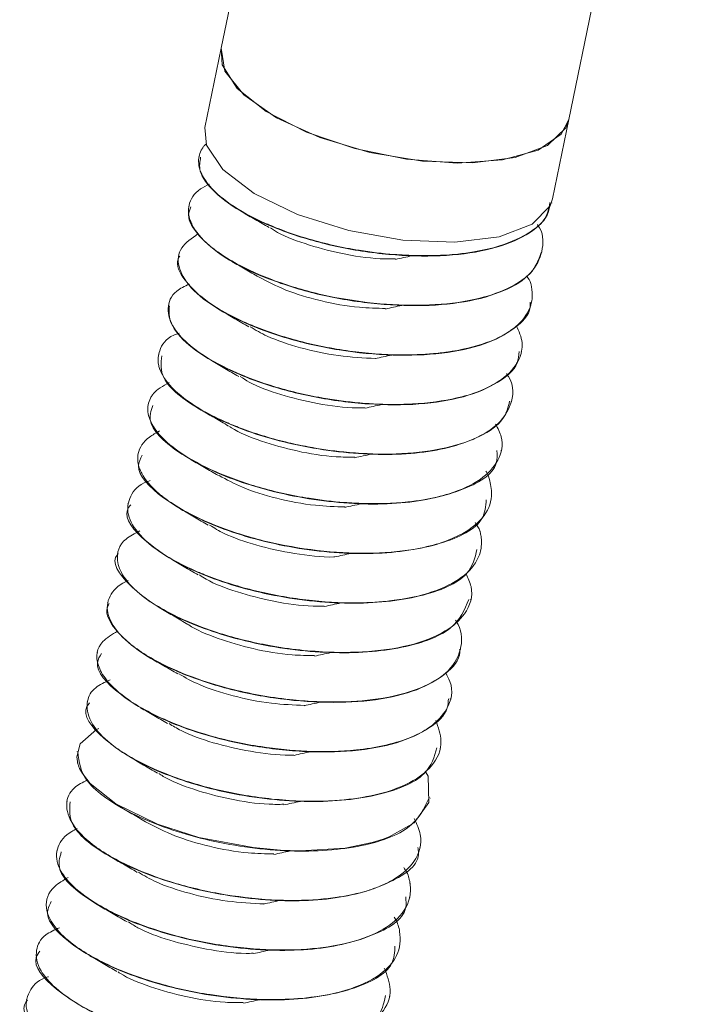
# Model space of a CAD drawing. Header units: millimetres. Extents: x -172 to 1038, y -1779 to -162.
# Tile 12 of 63: x 111 to 126, y -1180 to -1158. Entities that reach past the tile are written whole.
import ezdxf

# ---------------------------------------------------------------- set-up
doc = ezdxf.new("R2010")
doc.units = ezdxf.units.MM

msp = doc.modelspace()

# ---------------------------------------------------------------- linework, layer by layer
at = {"color": 7, "linetype": 'Continuous', "lineweight": 15}
for p, q in [((123.747, -1160.42), (126.462, -1147.154)), ((116.806, -1154.438), (115.91, -1158.816)), ((115.91, -1158.816), (115.544, -1160.605)), ((123.381, -1162.209), (123.747, -1160.42)), ((115.411, -1161.256), (115.409, -1161.265)), ((115.182, -1162.374), (115.18, -1162.383)), ((123.361, -1162.31), (123.363, -1162.301)), ((114.953, -1163.492), (114.951, -1163.501)), ((123.132, -1163.428), (123.134, -1163.419)), ((114.724, -1164.61), (114.722, -1164.619)), ((122.903, -1164.546), (122.905, -1164.537)), ((114.496, -1165.728), (114.494, -1165.737)), ((122.674, -1165.664), (122.676, -1165.655)), ((114.267, -1166.846), (114.265, -1166.855)), ((122.446, -1166.781), (122.448, -1166.773)), ((114.038, -1167.964), (114.036, -1167.972)), ((122.217, -1167.9), (122.219, -1167.891)), ((113.809, -1169.082), (113.808, -1169.09)), ((121.988, -1169.017), (121.99, -1169.008)), ((113.581, -1170.2), (113.579, -1170.209)), ((121.759, -1170.135), (121.761, -1170.127)), ((113.352, -1171.318), (113.35, -1171.326)), ((121.531, -1171.253), (121.532, -1171.244)), ((113.123, -1172.436), (113.121, -1172.444)), ((121.302, -1172.372), (121.304, -1172.362)), ((112.894, -1173.554), (112.892, -1173.562)), ((121.073, -1173.489), (121.075, -1173.48)), ((120.844, -1174.607), (120.846, -1174.598)), ((112.665, -1174.672), (112.664, -1174.681)), ((120.616, -1175.725), (120.617, -1175.716)), ((112.437, -1175.789), (112.435, -1175.799)), ((120.387, -1176.844), (120.389, -1176.834)), ((112.208, -1176.908), (112.206, -1176.917)), ((120.158, -1177.962), (120.16, -1177.952)), ((111.979, -1178.025), (111.977, -1178.034)), ((119.929, -1179.079), (119.931, -1179.07)), ((111.75, -1179.143), (111.749, -1179.152)), ((119.701, -1180.197), (119.702, -1180.188)), ((111.522, -1180.261), (111.52, -1180.27))]:
    msp.add_line(p, q, dxfattribs=at)
at = {"color": 7, "linetype": 'Continuous', "lineweight": 15, "flags": 128}
for points in [[(115.91, -1158.816), (115.909, -1158.819), (115.991, -1159.331), (116.42, -1159.869), (117.156, -1160.384), (118.134, -1160.829), (119.264, -1161.166), (120.446, -1161.363), (121.572, -1161.402), (122.54, -1161.28), (123.264, -1161.008), (123.677, -1160.611), (123.747, -1160.42)], [(115.91, -1158.816), (115.935, -1159.191), (116.271, -1159.723), (116.922, -1160.244), (117.832, -1160.711), (118.919, -1161.08), (120.087, -1161.319), (121.232, -1161.407), (122.253, -1161.336), (123.058, -1161.113), (123.576, -1160.756), (123.747, -1160.42)], [(115.544, -1160.605), (115.575, -1160.999), (115.945, -1161.553), (116.653, -1162.093), (117.632, -1162.567), (118.787, -1162.928), (120.008, -1163.144), (121.175, -1163.192), (122.178, -1163.068), (122.919, -1162.784), (123.328, -1162.367), (123.381, -1162.209)], [(120.511, -1175.114), (120.578, -1175.226), (120.589, -1175.819), (120.257, -1176.277), (119.698, -1176.597), (119.564, -1176.648), (119.314, -1176.725), (118.701, -1176.848), (117.692, -1176.909), (117.244, -1176.894), (116.629, -1176.838), (115.407, -1176.607), (114.471, -1176.307), (113.538, -1175.854), (112.954, -1175.394), (112.78, -1175.17), (112.719, -1175.054), (112.695, -1174.994), (112.684, -1174.964), (112.68, -1174.949), (112.678, -1174.941), (112.677, -1174.939), (112.677, -1174.938), (112.677, -1174.938), (112.677, -1174.938), (112.677, -1174.937), (112.677, -1174.937), (112.677, -1174.937), (112.677, -1174.937), (112.677, -1174.937), (112.677, -1174.937), (112.676, -1174.936), (112.676, -1174.933), (112.673, -1174.925), (112.667, -1174.897), (112.655, -1174.793), (112.732, -1174.501), (113.099, -1174.177), (113.149, -1174.155)]]:
    msp.add_lwpolyline(points, dxfattribs=at)
at = {"color": 7, "linetype": 'Continuous', "lineweight": 15}
for points, knots in [([(123.321, -1162.293), (123.315, -1162.371), (123.295, -1162.625), (122.914, -1162.971), (122.306, -1163.26), (121.701, -1163.399), (121.042, -1163.489), (120.503, -1163.502), (120.011, -1163.48), (119.627, -1163.455), (118.893, -1163.368), (117.991, -1163.166), (117.344, -1162.946), (117.033, -1162.818), (116.635, -1162.645), (116.072, -1162.338), (115.551, -1161.864), (115.365, -1161.446), (115.419, -1161.181), (115.493, -1161.058), (115.521, -1161.022), (115.538, -1160.998), (115.561, -1160.985), (115.578, -1160.975)], [0, 0, 0, 0, 0.03828, 0.124061, 0.210661, 0.266626, 0.298223, 0.383628, 0.393444, 0.4113, 0.471049, 0.557894, 0.617735, 0.634954, 0.643677, 0.73117, 0.817203, 0.903526, 0.96581, 0.983116, 0.988297, 0.991163, 1, 1, 1, 1]), ([(115.447, -1161.272), (115.429, -1161.374), (115.384, -1161.618), (115.73, -1162.071), (116.394, -1162.551), (117.344, -1162.976), (118.474, -1163.304), (119.686, -1163.49), (120.872, -1163.523), (121.928, -1163.389), (122.739, -1163.091), (123.236, -1162.721), (123.296, -1162.421), (123.32, -1162.3)], [0, 0, 0, 0, 0.068393, 0.163716, 0.260799, 0.357653, 0.453124, 0.550658, 0.646298, 0.742939, 0.84017, 0.935428, 1, 1, 1, 1]), ([(123.037, -1162.793), (123.038, -1162.795), (123.177, -1162.98), (123.177, -1163.347), (122.987, -1163.851), (122.432, -1164.243), (121.619, -1164.51), (120.625, -1164.63), (119.488, -1164.599), (118.326, -1164.428), (117.231, -1164.124), (116.408, -1163.773), (115.913, -1163.475), (115.516, -1163.169), (115.32, -1162.935), (115.225, -1162.736), (115.168, -1162.584), (115.161, -1162.312), (115.319, -1162.042), (115.574, -1161.915), (115.644, -1161.88)], [0, 0, 0, 0, 0.000755, 0.07307, 0.148119, 0.227337, 0.297716, 0.372577, 0.446711, 0.52235, 0.5965, 0.671342, 0.71986, 0.747027, 0.820846, 0.829381, 0.84483, 0.8964, 0.97147, 1, 1, 1, 1]), ([(115.225, -1162.392), (115.202, -1162.452), (115.125, -1162.649), (115.378, -1163.054), (115.951, -1163.542), (116.836, -1163.986), (117.926, -1164.346), (119.126, -1164.572), (120.331, -1164.647), (121.432, -1164.56), (122.317, -1164.304), (122.935, -1163.925), (123.06, -1163.589), (123.121, -1163.425)], [0, 0, 0, 0, 0.0419468, 0.1378353, 0.2342185, 0.3315908, 0.4268411, 0.5241696, 0.6206544, 0.7164496, 0.8139771, 0.9093666, 1, 1, 1, 1]), ([(116.38, -1162.507), (116.478, -1162.564), (116.674, -1162.678), (116.885, -1162.801), (116.991, -1162.862)], [0, 0, 0, 0, 0.500474, 1, 1, 1, 1]), ([(117.019, -1162.867), (117.049, -1162.888), (117.238, -1163.021), (117.786, -1163.232), (118.599, -1163.455), (119.323, -1163.568), (119.724, -1163.565), (119.837, -1163.564)], [0, 0, 0, 0, 0.052599, 0.332088, 0.607567, 0.889027, 1, 1, 1, 1]), ([(122.793, -1163.947), (122.833, -1164.005), (122.872, -1164.063), (122.888, -1164.119), (122.889, -1164.123), (122.892, -1164.137), (122.904, -1164.185), (122.935, -1164.366), (122.897, -1164.708), (122.579, -1165.129), (121.929, -1165.478), (121.315, -1165.624), (120.95, -1165.674), (120.853, -1165.686), (120.529, -1165.72), (119.843, -1165.745), (118.8, -1165.666), (117.653, -1165.44), (116.924, -1165.198), (116.519, -1165.03), (116.215, -1164.896), (115.701, -1164.621), (115.175, -1164.199), (114.907, -1163.73), (114.95, -1163.307), (115.247, -1163.099), (115.392, -1162.997)], [0, 0, 0, 0, 0.0226406, 0.0228452, 0.0231902, 0.0243026, 0.0282152, 0.042791, 0.0988443, 0.1739412, 0.2487444, 0.3248412, 0.3275452, 0.3321446, 0.3470286, 0.3994576, 0.4749706, 0.5500417, 0.6251068, 0.6327777, 0.6480371, 0.7012404, 0.776577, 0.8511654, 0.9272762, 1, 1, 1, 1]), ([(114.975, -1163.507), (114.963, -1163.528), (114.873, -1163.681), (115.054, -1164.039), (115.529, -1164.53), (116.344, -1164.99), (117.385, -1165.378), (118.567, -1165.644), (119.782, -1165.76), (120.918, -1165.718), (121.882, -1165.509), (122.549, -1165.146), (122.885, -1164.806), (122.875, -1164.58), (122.873, -1164.541)], [0, 0, 0, 0, 0.015419, 0.112175, 0.207765, 0.30533, 0.400887, 0.497685, 0.594856, 0.690172, 0.787668, 0.883712, 0.979963, 1, 1, 1, 1]), ([(119.841, -1163.578), (119.901, -1163.564), (120.021, -1163.537), (120.147, -1163.511), (120.21, -1163.497)], [0, 0, 0, 0, 0.499946, 1, 1, 1, 1]), ([(116.151, -1163.625), (116.249, -1163.682), (116.445, -1163.796), (116.656, -1163.919), (116.762, -1163.98)], [0, 0, 0, 0, 0.50048, 1, 1, 1, 1]), ([(116.769, -1163.98), (116.959, -1164.079), (117.347, -1164.284), (118.142, -1164.522), (118.931, -1164.668), (119.42, -1164.679), (119.616, -1164.684)], [0, 0, 0, 0, 0.260376, 0.533233, 0.81207, 1, 1, 1, 1]), ([(122.562, -1165.066), (122.621, -1165.197), (122.74, -1165.467), (122.664, -1165.747), (122.583, -1165.905), (122.555, -1165.95), (122.445, -1166.117), (122.23, -1166.307), (121.791, -1166.532), (121.259, -1166.717), (120.711, -1166.801), (120.356, -1166.829), (120.343, -1166.83), (120.298, -1166.833), (120.129, -1166.843), (119.783, -1166.852), (119.422, -1166.841), (119.116, -1166.82), (118.729, -1166.786), (117.993, -1166.682), (116.988, -1166.432), (116.014, -1166.049), (115.486, -1165.736), (115.229, -1165.534), (115.048, -1165.38), (114.785, -1165.082), (114.667, -1164.676), (114.798, -1164.327), (115.085, -1164.183), (115.187, -1164.132)], [0, 0, 0, 0, 0.052503, 0.107419, 0.122316, 0.126613, 0.128809, 0.203231, 0.229226, 0.279185, 0.35499, 0.355277, 0.355835, 0.357765, 0.364877, 0.392106, 0.429606, 0.437343, 0.452653, 0.505907, 0.581097, 0.655973, 0.732155, 0.739719, 0.754705, 0.806861, 0.882449, 0.958398, 1, 1, 1, 1]), ([(114.741, -1164.622), (114.735, -1164.754), (114.723, -1165.033), (115.143, -1165.517), (115.866, -1165.989), (116.856, -1166.4), (118.01, -1166.704), (119.226, -1166.861), (120.394, -1166.865), (121.415, -1166.699), (122.17, -1166.375), (122.595, -1166.014), (122.62, -1165.743), (122.629, -1165.654)], [0, 0, 0, 0, 0.086326, 0.181576, 0.278964, 0.375293, 0.471227, 0.568723, 0.66405, 0.761146, 0.857999, 0.953482, 1, 1, 1, 1]), ([(119.612, -1164.696), (119.672, -1164.682), (119.792, -1164.655), (119.918, -1164.629), (119.981, -1164.615)], [0, 0, 0, 0, 0.499946, 1, 1, 1, 1]), ([(115.923, -1164.743), (116.021, -1164.8), (116.217, -1164.913), (116.428, -1165.037), (116.533, -1165.098)], [0, 0, 0, 0, 0.50048, 1, 1, 1, 1]), ([(116.561, -1165.097), (116.684, -1165.169), (116.989, -1165.348), (117.687, -1165.581), (118.539, -1165.767), (119.116, -1165.797), (119.399, -1165.812)], [0, 0, 0, 0, 0.18343, 0.456945, 0.734027, 1, 1, 1, 1]), ([(122.339, -1166.151), (122.355, -1166.173), (122.524, -1166.42), (122.483, -1166.82), (122.193, -1167.298), (121.622, -1167.653), (120.776, -1167.896), (119.757, -1167.988), (118.759, -1167.941), (117.983, -1167.83), (117.202, -1167.666), (116.586, -1167.479), (115.954, -1167.225), (115.386, -1166.945), (114.816, -1166.535), (114.589, -1166.218), (114.53, -1166.064), (114.525, -1166.053), (114.512, -1166.013), (114.472, -1165.866), (114.508, -1165.599), (114.667, -1165.346), (114.92, -1165.252), (114.962, -1165.237)], [0, 0, 0, 0, 0.008726, 0.097171, 0.163277, 0.2359, 0.311544, 0.385871, 0.454915, 0.507339, 0.536487, 0.610419, 0.636315, 0.685861, 0.760472, 0.835077, 0.835674, 0.836825, 0.840783, 0.855331, 0.910853, 0.985552, 1, 1, 1, 1]), ([(114.572, -1165.749), (114.552, -1165.914), (114.504, -1166.298), (115.372, -1166.998), (116.844, -1167.623), (118.67, -1167.984), (120.457, -1167.996), (121.673, -1167.662), (122.299, -1167.22), (122.378, -1166.908), (122.412, -1166.773)], [0, 0, 0, 0, 0.108269, 0.25236, 0.396635, 0.541964, 0.685493, 0.831286, 0.926889, 1, 1, 1, 1]), ([(119.383, -1165.814), (119.443, -1165.8), (119.563, -1165.773), (119.689, -1165.747), (119.753, -1165.733)], [0, 0, 0, 0, 0.499954, 1, 1, 1, 1]), ([(115.694, -1165.86), (115.792, -1165.918), (115.988, -1166.031), (116.199, -1166.155), (116.304, -1166.216)], [0, 0, 0, 0, 0.50048, 1, 1, 1, 1]), ([(116.338, -1166.217), (116.403, -1166.26), (116.636, -1166.412), (117.243, -1166.636), (118.075, -1166.838), (118.749, -1166.933), (119.09, -1166.924), (119.148, -1166.922)], [0, 0, 0, 0, 0.1065742, 0.3844113, 0.6611049, 0.9423274, 1, 1, 1, 1]), ([(122.096, -1167.29), (122.147, -1167.387), (122.298, -1167.675), (122.19, -1168.116), (121.794, -1168.558), (121.171, -1168.845), (120.571, -1168.987), (119.913, -1169.077), (119.376, -1169.092), (118.883, -1169.071), (118.499, -1169.046), (117.767, -1168.96), (116.752, -1168.736), (115.742, -1168.37), (114.94, -1167.936), (114.413, -1167.462), (114.222, -1167.04), (114.273, -1166.773), (114.349, -1166.649), (114.373, -1166.616), (114.381, -1166.607), (114.459, -1166.508), (114.598, -1166.43), (114.735, -1166.353)], [0, 0, 0, 0, 0.0382295, 0.1141328, 0.1885653, 0.2636407, 0.3127967, 0.3396004, 0.4136814, 0.4224011, 0.4379541, 0.489485, 0.5648394, 0.6390546, 0.7149356, 0.7895955, 0.8644242, 0.9198746, 0.9345297, 0.9385774, 0.9397819, 0.9404394, 1, 1, 1, 1]), ([(114.366, -1166.874), (114.327, -1166.994), (114.219, -1167.322), (114.939, -1167.988), (116.31, -1168.642), (118.103, -1169.062), (119.931, -1169.141), (121.366, -1168.829), (122.152, -1168.362), (122.13, -1167.982), (122.124, -1167.884)], [0, 0, 0, 0, 0.082235, 0.226004, 0.371325, 0.515974, 0.660082, 0.805865, 0.949497, 1, 1, 1, 1]), ([(119.155, -1166.932), (119.214, -1166.918), (119.334, -1166.891), (119.461, -1166.865), (119.524, -1166.851)], [0, 0, 0, 0, 0.499953, 1, 1, 1, 1]), ([(115.465, -1166.978), (115.563, -1167.035), (115.759, -1167.149), (115.97, -1167.273), (116.076, -1167.334)], [0, 0, 0, 0, 0.500491, 1, 1, 1, 1]), ([(116.099, -1167.341), (116.114, -1167.352), (116.284, -1167.476), (116.807, -1167.681), (117.609, -1167.912), (118.357, -1168.034), (118.785, -1168.035), (118.924, -1168.036)], [0, 0, 0, 0, 0.02764, 0.307763, 0.582936, 0.864371, 1, 1, 1, 1]), ([(121.875, -1168.348), (121.877, -1168.351), (121.934, -1168.426), (121.979, -1168.616), (122.041, -1168.985), (121.844, -1169.423), (121.428, -1169.736), (120.952, -1169.944), (120.387, -1170.109), (119.499, -1170.22), (118.363, -1170.191), (117.2, -1170.021), (116.104, -1169.72), (115.275, -1169.369), (114.779, -1169.071), (114.379, -1168.765), (114.181, -1168.532), (114.084, -1168.332), (114.026, -1168.18), (114.013, -1167.906), (114.188, -1167.632), (114.44, -1167.491), (114.519, -1167.446)], [0, 0, 0, 0, 0.001292, 0.028875, 0.075782, 0.150469, 0.223578, 0.251302, 0.29852, 0.372703, 0.446101, 0.521019, 0.594493, 0.668585, 0.717266, 0.743562, 0.816683, 0.825341, 0.840708, 0.891498, 0.965881, 1, 1, 1, 1]), ([(114.132, -1167.994), (114.091, -1168.071), (113.942, -1168.348), (114.531, -1168.974), (115.787, -1169.652), (117.54, -1170.129), (119.385, -1170.272), (120.918, -1170.03), (121.84, -1169.566), (121.874, -1169.143), (121.886, -1168.996)], [0, 0, 0, 0, 0.055754, 0.199387, 0.345262, 0.489239, 0.634105, 0.77922, 0.923078, 1, 1, 1, 1]), ([(118.926, -1168.05), (118.986, -1168.036), (119.105, -1168.009), (119.232, -1167.983), (119.295, -1167.969)], [0, 0, 0, 0, 0.499953, 1, 1, 1, 1]), ([(115.236, -1168.096), (115.334, -1168.153), (115.53, -1168.267), (115.741, -1168.391), (115.847, -1168.452)], [0, 0, 0, 0, 0.500472, 1, 1, 1, 1]), ([(115.862, -1168.451), (116.03, -1168.542), (116.391, -1168.739), (117.155, -1168.976), (117.964, -1169.134), (118.481, -1169.151), (118.705, -1169.158)], [0, 0, 0, 0, 0.236213, 0.509118, 0.787502, 1, 1, 1, 1]), ([(121.636, -1169.51), (121.68, -1169.574), (121.724, -1169.638), (121.743, -1169.704), (121.747, -1169.719), (121.759, -1169.768), (121.791, -1169.949), (121.756, -1170.291), (121.443, -1170.712), (120.798, -1171.063), (120.164, -1171.217), (119.727, -1171.274), (119.391, -1171.31), (118.711, -1171.335), (117.675, -1171.259), (116.527, -1171.035), (115.795, -1170.793), (115.387, -1170.625), (115.082, -1170.491), (114.567, -1170.217), (114.04, -1169.797), (113.757, -1169.323), (113.835, -1168.913), (114.044, -1168.648), (114.287, -1168.571), (114.307, -1168.564)], [0, 0, 0, 0, 0.024664, 0.025309, 0.026498, 0.030504, 0.045032, 0.100058, 0.174406, 0.248386, 0.323687, 0.331894, 0.346952, 0.397549, 0.472236, 0.546527, 0.620812, 0.628749, 0.643961, 0.696132, 0.770712, 0.844488, 0.919798, 0.993666, 1, 1, 1, 1]), ([(113.872, -1169.107), (113.843, -1169.146), (113.672, -1169.373), (114.148, -1169.959), (115.277, -1170.656), (116.98, -1171.185), (118.832, -1171.39), (120.45, -1171.22), (121.521, -1170.767), (121.631, -1170.306), (121.676, -1170.115)], [0, 0, 0, 0, 0.029217, 0.173062, 0.31899, 0.462637, 0.60828, 0.752543, 0.89697, 1, 1, 1, 1]), ([(118.697, -1169.168), (118.757, -1169.154), (118.877, -1169.127), (119.003, -1169.101), (119.066, -1169.087)], [0, 0, 0, 0, 0.499953, 1, 1, 1, 1]), ([(115.008, -1169.214), (115.106, -1169.271), (115.302, -1169.385), (115.513, -1169.509), (115.618, -1169.57)], [0, 0, 0, 0, 0.500472, 1, 1, 1, 1]), ([(121.43, -1170.665), (121.475, -1170.762), (121.621, -1171.085), (121.472, -1171.545), (120.976, -1171.996), (120.188, -1172.304), (119.247, -1172.436), (118.178, -1172.444), (117.055, -1172.322), (115.916, -1172.041), (114.909, -1171.659), (114.141, -1171.215), (113.752, -1170.813), (113.61, -1170.546), (113.535, -1170.244), (113.628, -1169.927), (113.964, -1169.754), (114.078, -1169.695)], [0, 0, 0, 0, 0.038944, 0.128629, 0.198446, 0.281699, 0.360412, 0.41055, 0.499752, 0.575557, 0.639696, 0.729927, 0.799485, 0.8302, 0.860223, 0.952749, 1, 1, 1, 1]), ([(115.649, -1169.569), (115.753, -1169.632), (116.034, -1169.803), (116.705, -1170.037), (117.552, -1170.216), (118.175, -1170.297), (118.458, -1170.285), (118.463, -1170.285)], [0, 0, 0, 0, 0.160194, 0.436267, 0.714661, 0.995244, 1, 1, 1, 1]), ([(113.586, -1170.211), (113.583, -1170.215), (113.408, -1170.399), (113.794, -1170.944), (114.784, -1171.653), (116.424, -1172.23), (118.27, -1172.496), (119.963, -1172.398), (121.194, -1171.964), (121.397, -1171.473), (121.492, -1171.242)], [0, 0, 0, 0, 0.0028976, 0.1472952, 0.2927781, 0.4364401, 0.5823725, 0.7261119, 0.8713867, 1, 1, 1, 1]), ([(118.468, -1170.286), (118.528, -1170.272), (118.648, -1170.245), (118.774, -1170.218), (118.838, -1170.205)], [0, 0, 0, 0, 0.499953, 1, 1, 1, 1]), ([(114.779, -1170.332), (114.877, -1170.389), (115.073, -1170.503), (115.284, -1170.627), (115.389, -1170.688)], [0, 0, 0, 0, 0.500472, 1, 1, 1, 1]), ([(121.19, -1171.708), (121.195, -1171.716), (121.335, -1171.92), (121.359, -1172.332), (121.112, -1172.841), (120.491, -1173.239), (119.643, -1173.486), (118.607, -1173.576), (117.442, -1173.525), (116.322, -1173.332), (115.294, -1173.023), (114.392, -1172.636), (113.692, -1172.153), (113.328, -1171.645), (113.329, -1171.218), (113.552, -1170.944), (113.773, -1170.835), (113.816, -1170.814)], [0, 0, 0, 0, 0.003051, 0.080122, 0.165025, 0.234941, 0.316803, 0.387036, 0.4563, 0.544452, 0.60132, 0.671834, 0.761424, 0.83376, 0.910986, 0.982593, 1, 1, 1, 1]), ([(115.422, -1170.691), (115.47, -1170.723), (115.682, -1170.867), (116.261, -1171.085), (117.085, -1171.297), (117.782, -1171.4), (118.151, -1171.393), (118.234, -1171.392)], [0, 0, 0, 0, 0.081771, 0.360415, 0.636455, 0.91784, 1, 1, 1, 1]), ([(113.385, -1171.335), (113.367, -1171.37), (113.28, -1171.539), (113.484, -1171.913), (113.997, -1172.404), (114.838, -1172.859), (115.898, -1173.236), (117.088, -1173.488), (118.3, -1173.589), (119.423, -1173.53), (120.364, -1173.305), (120.996, -1172.929), (121.304, -1172.598), (121.286, -1172.389), (121.285, -1172.369)], [0, 0, 0, 0, 0.0252169, 0.1216813, 0.2175212, 0.3150573, 0.4104447, 0.5074804, 0.6044393, 0.6998766, 0.7974267, 0.8931731, 0.9897409, 1, 1, 1, 1]), ([(118.24, -1171.404), (118.299, -1171.39), (118.419, -1171.363), (118.546, -1171.336), (118.609, -1171.323)], [0, 0, 0, 0, 0.499953, 1, 1, 1, 1]), ([(114.55, -1171.45), (114.648, -1171.507), (114.844, -1171.621), (115.055, -1171.745), (115.161, -1171.806)], [0, 0, 0, 0, 0.500472, 1, 1, 1, 1]), ([(120.972, -1172.9), (121.006, -1172.964), (121.163, -1173.253), (121.061, -1173.691), (120.679, -1174.111), (120.024, -1174.45), (119.082, -1174.662), (117.899, -1174.689), (116.75, -1174.576), (115.681, -1174.344), (114.64, -1173.979), (113.816, -1173.544), (113.318, -1173.095), (113.068, -1172.635), (113.105, -1172.233), (113.451, -1172.032), (113.575, -1171.96)], [0, 0, 0, 0, 0.025471, 0.115483, 0.186149, 0.242624, 0.340076, 0.417657, 0.486122, 0.56443, 0.6304, 0.71806, 0.791669, 0.845184, 0.94426, 1, 1, 1, 1]), ([(115.173, -1171.812), (115.176, -1171.814), (115.329, -1171.929), (115.83, -1172.129), (116.619, -1172.368), (117.39, -1172.501), (117.846, -1172.506), (118.012, -1172.508)], [0, 0, 0, 0, 0.0050927, 0.2850682, 0.5594125, 0.8400385, 1, 1, 1, 1]), ([(118.011, -1172.522), (118.071, -1172.508), (118.19, -1172.481), (118.317, -1172.454), (118.38, -1172.441)], [0, 0, 0, 0, 0.499946, 1, 1, 1, 1]), ([(113.21, -1172.465), (113.171, -1172.53), (113.013, -1172.79), (113.564, -1173.404), (114.78, -1174.088), (116.336, -1174.53), (117.745, -1174.694), (118.904, -1174.681), (119.904, -1174.5), (120.628, -1174.16), (121.017, -1173.807), (121.027, -1173.552), (121.03, -1173.481)], [0, 0, 0, 0, 0.047271, 0.190597, 0.3362017, 0.479701, 0.5773613, 0.6728628, 0.7703897, 0.8672211, 0.9631712, 1, 1, 1, 1]), ([(114.321, -1172.568), (114.419, -1172.625), (114.615, -1172.739), (114.826, -1172.862), (114.932, -1172.924)], [0, 0, 0, 0, 0.50048, 1, 1, 1, 1]), ([(120.747, -1173.971), (120.802, -1174.126), (120.932, -1174.497), (120.724, -1174.988), (120.175, -1175.411), (119.403, -1175.674), (118.405, -1175.804), (117.299, -1175.79), (116.083, -1175.618), (115.018, -1175.326), (114.058, -1174.932), (113.342, -1174.481), (112.913, -1173.976), (112.852, -1173.563), (113.012, -1173.237), (113.287, -1173.112), (113.407, -1173.057)], [0, 0, 0, 0, 0.061995, 0.14747, 0.216672, 0.299656, 0.360669, 0.43991, 0.518429, 0.593782, 0.657021, 0.74487, 0.815831, 0.893972, 0.953826, 1, 1, 1, 1]), ([(114.954, -1172.922), (115.1, -1173.005), (115.435, -1173.194), (116.168, -1173.429), (116.998, -1173.6), (117.542, -1173.622), (117.793, -1173.633)], [0, 0, 0, 0, 0.2119639, 0.4850634, 0.7629017, 1, 1, 1, 1]), ([(117.782, -1173.64), (117.842, -1173.626), (117.962, -1173.599), (118.088, -1173.572), (118.151, -1173.559)], [0, 0, 0, 0, 0.499953, 1, 1, 1, 1]), ([(112.941, -1173.576), (112.919, -1173.603), (112.745, -1173.816), (113.19, -1174.389), (114.277, -1175.09), (115.961, -1175.635), (117.812, -1175.859), (119.455, -1175.712), (120.576, -1175.264), (120.713, -1174.793), (120.772, -1174.588)], [0, 0, 0, 0, 0.020885, 0.164867, 0.310709, 0.454323, 0.600111, 0.744173, 0.888848, 1, 1, 1, 1]), ([(114.092, -1173.686), (114.191, -1173.743), (114.386, -1173.857), (114.598, -1173.98), (114.703, -1174.042)], [0, 0, 0, 0, 0.50048, 1, 1, 1, 1]), ([(114.736, -1174.042), (114.821, -1174.095), (115.08, -1174.258), (115.721, -1174.487), (116.562, -1174.677), (117.208, -1174.764), (117.518, -1174.753), (117.547, -1174.752)], [0, 0, 0, 0, 0.135556, 0.412375, 0.690007, 0.970935, 1, 1, 1, 1]), ([(112.678, -1174.682), (112.703, -1174.904), (112.754, -1175.357), (113.817, -1176.093), (115.4, -1176.675), (117.251, -1176.962), (118.962, -1176.886), (120.246, -1176.46), (120.482, -1175.961), (120.596, -1175.719)], [0, 0, 0, 0, 0.139314, 0.2845561, 0.4282984, 0.5742206, 0.7178688, 0.8633642, 1, 1, 1, 1]), ([(113.864, -1174.804), (113.962, -1174.861), (114.158, -1174.975), (114.369, -1175.098), (114.474, -1175.16)], [0, 0, 0, 0, 0.500489, 1, 1, 1, 1]), ([(117.553, -1174.758), (117.613, -1174.744), (117.733, -1174.717), (117.859, -1174.69), (117.923, -1174.677)], [0, 0, 0, 0, 0.499953, 1, 1, 1, 1]), ([(120.259, -1176.185), (120.316, -1176.305), (120.477, -1176.649), (120.333, -1177.131), (119.944, -1177.486), (119.487, -1177.721), (119.1, -1177.849), (118.734, -1177.925), (118.45, -1177.972), (117.926, -1178.031), (117.028, -1178.036), (115.863, -1177.899), (114.785, -1177.635), (113.779, -1177.255), (113.006, -1176.811), (112.51, -1176.305), (112.379, -1175.862), (112.513, -1175.512), (112.789, -1175.367), (112.895, -1175.312)], [0, 0, 0, 0, 0.047478, 0.136519, 0.206803, 0.2372, 0.292072, 0.314191, 0.326624, 0.358447, 0.4304, 0.507544, 0.582305, 0.646379, 0.736244, 0.806194, 0.885016, 0.9559, 1, 1, 1, 1]), ([(114.503, -1175.164), (114.536, -1175.187), (114.728, -1175.322), (115.281, -1175.534), (116.095, -1175.755), (116.816, -1175.866), (117.211, -1175.863), (117.32, -1175.862)], [0, 0, 0, 0, 0.056895, 0.3362673, 0.6118143, 0.8932714, 1, 1, 1, 1]), ([(112.505, -1175.809), (112.49, -1175.984), (112.458, -1176.38), (113.358, -1177.086), (114.853, -1177.705), (116.68, -1178.053), (118.471, -1178.051), (119.768, -1177.658), (120.415, -1177.196), (120.349, -1176.874), (120.341, -1176.838)], [0, 0, 0, 0, 0.113864, 0.258259, 0.402536, 0.548152, 0.691794, 0.83772, 0.981544, 1, 1, 1, 1]), ([(113.635, -1175.922), (113.733, -1175.979), (113.929, -1176.093), (114.14, -1176.216), (114.245, -1176.278)], [0, 0, 0, 0, 0.500489, 1, 1, 1, 1]), ([(117.324, -1175.876), (117.384, -1175.862), (117.504, -1175.835), (117.631, -1175.808), (117.694, -1175.795)], [0, 0, 0, 0, 0.499953, 1, 1, 1, 1]), ([(120.025, -1177.289), (120.049, -1177.321), (120.109, -1177.401), (120.135, -1177.505), (120.157, -1177.59), (120.164, -1177.634), (120.168, -1177.655), (120.169, -1177.664), (120.169, -1177.667), (120.169, -1177.668), (120.169, -1177.668), (120.169, -1177.668), (120.169, -1177.668), (120.169, -1177.668), (120.169, -1177.668), (120.169, -1177.669), (120.171, -1177.679), (120.174, -1177.706), (120.179, -1177.785), (120.166, -1178.051), (119.957, -1178.44), (119.344, -1178.83), (118.497, -1179.074), (117.657, -1179.15), (116.964, -1179.143), (116.2, -1179.092), (115.208, -1178.931), (114.028, -1178.58), (113.096, -1178.14), (112.497, -1177.673), (112.189, -1177.23), (112.18, -1176.818), (112.399, -1176.54), (112.619, -1176.431), (112.661, -1176.41)], [0, 0, 0, 0, 0.012488, 0.031424, 0.041543, 0.046765, 0.049417, 0.050084, 0.050418, 0.05046, 0.050481, 0.050491, 0.050494, 0.050496, 0.050512, 0.050545, 0.050837, 0.054764, 0.061524, 0.083535, 0.165957, 0.239312, 0.316813, 0.387342, 0.419049, 0.45595, 0.536596, 0.60889, 0.701511, 0.770673, 0.832754, 0.911143, 0.983165, 1, 1, 1, 1]), ([(114.251, -1176.278), (114.445, -1176.379), (114.838, -1176.584), (115.638, -1176.822), (116.423, -1176.967), (116.907, -1176.977), (117.099, -1176.981)], [0, 0, 0, 0, 0.264533, 0.537398, 0.816302, 1, 1, 1, 1]), ([(112.305, -1176.935), (112.268, -1177.064), (112.171, -1177.404), (112.922, -1178.077), (114.315, -1178.725), (116.115, -1179.133), (117.938, -1179.198), (119.35, -1178.872), (120.11, -1178.404), (120.078, -1178.035), (120.07, -1177.947)], [0, 0, 0, 0, 0.087815, 0.231658, 0.376797, 0.521631, 0.665621, 0.811483, 0.955112, 1, 1, 1, 1]), ([(113.406, -1177.04), (113.504, -1177.097), (113.7, -1177.211), (113.911, -1177.334), (114.017, -1177.396)], [0, 0, 0, 0, 0.500472, 1, 1, 1, 1]), ([(117.096, -1176.993), (117.156, -1176.98), (117.275, -1176.953), (117.402, -1176.926), (117.465, -1176.913)], [0, 0, 0, 0, 0.499953, 1, 1, 1, 1]), ([(119.812, -1178.406), (119.821, -1178.42), (119.888, -1178.529), (119.969, -1178.828), (119.926, -1179.274), (119.513, -1179.735), (118.759, -1180.086), (117.802, -1180.252), (116.745, -1180.276), (115.664, -1180.178), (114.548, -1179.936), (113.49, -1179.568), (112.688, -1179.142), (112.135, -1178.65), (111.899, -1178.164), (112.038, -1177.759), (112.349, -1177.575), (112.457, -1177.512)], [0, 0, 0, 0, 0.005399, 0.042711, 0.119, 0.191216, 0.273476, 0.357668, 0.410929, 0.488475, 0.564038, 0.629, 0.719125, 0.781485, 0.861353, 0.952017, 1, 1, 1, 1]), ([(114.044, -1177.394), (114.17, -1177.468), (114.48, -1177.649), (115.183, -1177.882), (116.031, -1178.065), (116.604, -1178.094), (116.882, -1178.109)], [0, 0, 0, 0, 0.187633, 0.461075, 0.738275, 1, 1, 1, 1]), ([(112.077, -1178.056), (112.034, -1178.142), (111.893, -1178.429), (112.508, -1179.064), (113.789, -1179.737), (115.552, -1180.202), (117.394, -1180.332), (118.908, -1180.075), (119.8, -1179.61), (119.82, -1179.196), (119.827, -1179.058)], [0, 0, 0, 0, 0.061381, 0.205014, 0.350813, 0.494904, 0.639582, 0.784879, 0.928661, 1, 1, 1, 1]), ([(113.177, -1178.158), (113.275, -1178.215), (113.471, -1178.329), (113.682, -1178.452), (113.788, -1178.514)], [0, 0, 0, 0, 0.500472, 1, 1, 1, 1]), ([(116.867, -1178.111), (116.927, -1178.098), (117.047, -1178.071), (117.173, -1178.044), (117.236, -1178.031)], [0, 0, 0, 0, 0.499953, 1, 1, 1, 1]), ([(119.587, -1179.557), (119.649, -1179.719), (119.79, -1180.083), (119.581, -1180.572), (119.208, -1180.868), (118.9, -1181.02), (118.635, -1181.133), (118.148, -1181.275), (117.289, -1181.393), (116.183, -1181.383), (114.974, -1181.213), (113.863, -1180.915), (112.877, -1180.507), (112.184, -1180.051), (111.78, -1179.575), (111.702, -1179.162), (111.861, -1178.826), (112.151, -1178.696), (112.263, -1178.646)], [0, 0, 0, 0, 0.064062, 0.144106, 0.216648, 0.227872, 0.246772, 0.298454, 0.356869, 0.440076, 0.517332, 0.588605, 0.66579, 0.749485, 0.811385, 0.889504, 0.957344, 1, 1, 1, 1]), ([(113.822, -1178.515), (113.889, -1178.559), (114.126, -1178.713), (114.738, -1178.937), (115.572, -1179.137), (116.241, -1179.231), (116.578, -1179.222), (116.632, -1179.22)], [0, 0, 0, 0, 0.110843, 0.388534, 0.665357, 0.946544, 1, 1, 1, 1]), ([(111.822, -1179.171), (111.789, -1179.217), (111.621, -1179.455), (112.119, -1180.049), (113.276, -1180.742), (114.991, -1181.261), (116.842, -1181.453), (118.444, -1181.267), (119.482, -1180.811), (119.574, -1180.358), (119.611, -1180.175)], [0, 0, 0, 0, 0.034833, 0.178603, 0.324564, 0.468251, 0.613769, 0.758186, 0.902465, 1, 1, 1, 1]), ([(112.949, -1179.276), (113.047, -1179.333), (113.243, -1179.447), (113.454, -1179.57), (113.559, -1179.632)], [0, 0, 0, 0, 0.500473, 1, 1, 1, 1]), ([(116.638, -1179.229), (116.698, -1179.216), (116.818, -1179.189), (116.944, -1179.162), (117.008, -1179.149)], [0, 0, 0, 0, 0.499953, 1, 1, 1, 1]), ([(119.373, -1180.714), (119.392, -1180.742), (119.556, -1180.985), (119.497, -1181.4), (119.18, -1181.869), (118.531, -1182.238), (117.638, -1182.46), (116.528, -1182.521), (115.376, -1182.439), (114.251, -1182.216), (113.216, -1181.876), (112.373, -1181.467), (111.776, -1181), (111.468, -1180.515), (111.541, -1180.103), (111.759, -1179.832), (111.992, -1179.756), (112.018, -1179.748)], [0, 0, 0, 0, 0.011187, 0.095588, 0.170721, 0.237418, 0.327025, 0.394069, 0.469895, 0.550175, 0.613515, 0.693012, 0.768055, 0.838413, 0.922455, 0.99144, 1, 1, 1, 1]), ([(113.584, -1179.638), (113.601, -1179.651), (113.775, -1179.776), (114.302, -1179.982), (115.105, -1180.212), (115.849, -1180.333), (116.272, -1180.333), (116.407, -1180.333)], [0, 0, 0, 0, 0.031951, 0.31197, 0.587181, 0.868627, 1, 1, 1, 1]), ([(111.541, -1180.276), (111.532, -1180.287), (111.356, -1180.48), (111.759, -1181.033), (112.78, -1181.741), (114.434, -1182.308), (116.282, -1182.561), (117.96, -1182.448), (119.156, -1182.009), (119.338, -1181.524), (119.422, -1181.301)], [0, 0, 0, 0, 0.0084446, 0.1526971, 0.298316, 0.4419455, 0.587859, 0.7316803, 0.8767812, 1, 1, 1, 1]), ([(116.409, -1180.347), (116.469, -1180.334), (116.589, -1180.307), (116.716, -1180.28), (116.779, -1180.267)], [0, 0, 0, 0, 0.499946, 1, 1, 1, 1])]:
    msp.add_open_spline(points, degree=3, knots=knots, dxfattribs=at)

doc.saveas('drawing.dxf')
